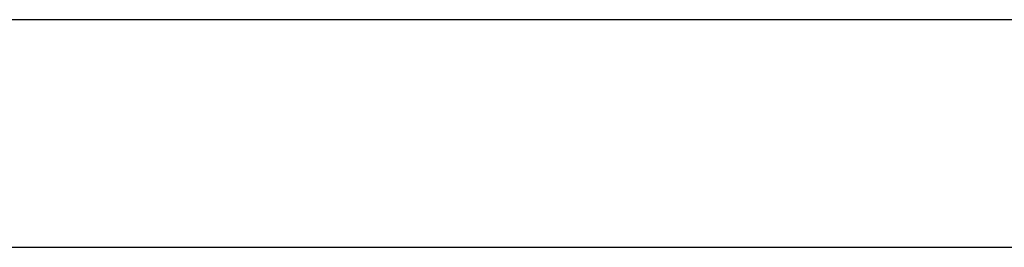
# Model space of a CAD drawing. Header units: metres. Extents: x 397.7 to 427.5, y 12.7 to 28.4.
# Tile 47 of 49: x 407.872 to 408.306, y 25.829 to 25.929. Entities that reach past the tile are written whole.
import ezdxf

# ---------------------------------------------------------------- set-up
doc = ezdxf.new("R2010")
doc.units = ezdxf.units.M
doc.layers.add('A-WALL-____-MCUT', color=7, linetype='Continuous', lineweight=25)
doc.layers.add('A-WALL-____-OTLN', color=7, linetype='Continuous', lineweight=25)

# ---------------------------------------------------------------- blocks, each defined once
blk = doc.blocks.new('Family - Evans P5-151683-08_CLI_AIGUA_P5')
at = {"layer": 'A-WALL-____-MCUT', "color": 253, "true_color": 0xaaaaaa}
for p, q in [((2.69947, 0.1), (0, 0.1)), ((0, 0), (2.69947, 0))]:
    blk.add_line(p, q, dxfattribs=at)
at = {"layer": 'A-WALL-____-OTLN', "color": 253, "true_color": 0xaaaaaa}
for p, q in [((2.69947, 0.1), (0, 0.1)), ((0, 0), (2.69947, 0))]:
    blk.add_line(p, q, dxfattribs=at)
at = {"layer": 'A-WALL-____-OTLN', "color": 253, "lineweight": 18, "true_color": 0xaaaaaa}
blk.add_line((0, 0), (2.69947, 0), dxfattribs=at)
blk = doc.blocks.new('LONDR55-XX_ZZ-ARQ-CAA-M3D-Londres55_ifc-1-08_CLI_AIGUA_P5')
at = {"layer": 'A-WALL-____-OTLN', "color": 253, "lineweight": 18, "true_color": 0xaaaaaa}
blk.add_blockref('Family - Evans P5-151683-08_CLI_AIGUA_P5', (406.36588, 25.82946), dxfattribs=at)

msp = doc.modelspace()

# ---------------------------------------------------------------- block references
at = {"lineweight": 5}
msp.add_blockref('LONDR55-XX_ZZ-ARQ-CAA-M3D-Londres55_ifc-1-08_CLI_AIGUA_P5', (0, 0), dxfattribs=at)

doc.saveas('drawing.dxf')
